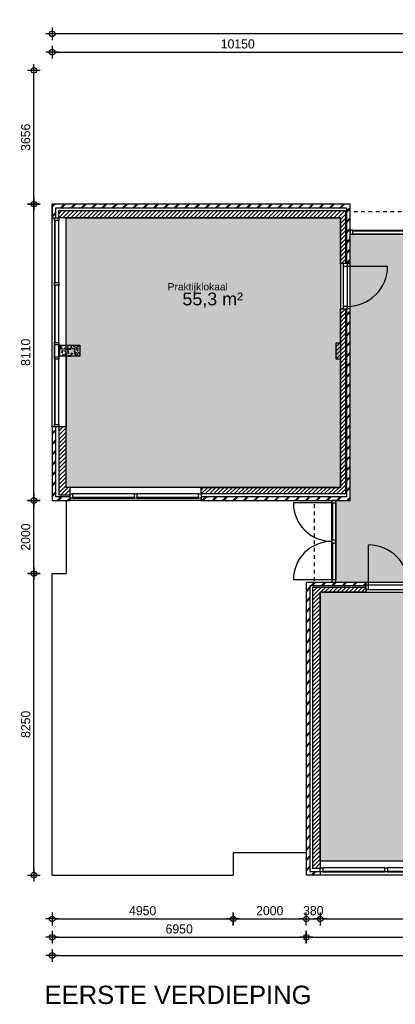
# Model space of a CAD drawing. Header units: millimetres. Extents: x 19739 to 200370, y 9101 to 232951.
# Tile 16 of 39: x 134390 to 144660, y 71010 to 97951. Entities that reach past the tile are written whole.
import ezdxf

# ---------------------------------------------------------------- set-up
doc = ezdxf.new("R2010")
doc.units = ezdxf.units.MM
doc.header["$LTSCALE"] = 100
doc.linetypes.add('HIDDEN1', pattern=[2, 1, -1])
for name, color, linetype in [('_TEKST', 7, 'Continuous'), ('ALG18', 1, 'Continuous'), ('BET25', 2, 'Continuous'), ('GO Gebruiksoppervlakte', 71, 'Continuous'), ('HATCH', 1, 'Continuous'), ('INRICHTING', 1, 'Continuous'), ('KOZ18', 1, 'Continuous'), ('KOZ25', 2, 'Continuous'), ('MAAT', 1, 'Continuous'), ('MET18', 1, 'Continuous'), ('MET25', 2, 'Continuous'), ('STIP18', 1, 'HIDDEN1')]:
    doc.layers.add(name, color=color, linetype=linetype)
doc.layers.add('HULP', color=7, linetype='Continuous', plot=False)
doc.styles.add('Arial', font='ARIAL.TTF')
doc.styles.add('TSFONT', font='tsfont.shx')
doc.dimstyles.new('MS-100', dxfattribs={"dimscale": 100, "dimtxt": 2.5, "dimasz": 1, "dimexe": 2, "dimexo": 3, "dimgap": 1, "dimtad": 1, "dimdec": 0, "dimzin": 1, "dimdsep": 46, "dimtxsty": 'TSFONT', "dimblk": 'CIRKEL', "dimcen": 1, "dimse1": 1, "dimse2": 1, "dimclrd": 1, "dimclre": 1, "dimclrt": 3, "dimadec": 0, "dimazin": 0, "dimtfac": 1.2, "dimtdec": 0, "dimtix": 1, "dimtmove": 2, "dimatfit": 3, "dimldrblk": 'CIRKEL', "dimfxl": 0, "dimtolj": 1, "dimtzin": 1, "dimarcsym": 0})

# ---------------------------------------------------------------- blocks, each defined once
blk = doc.blocks.new('1eVerdieping')
at = {"layer": 'HATCH'}
h = blk.add_hatch(dxfattribs=at)
h.set_pattern_fill('METSELWERK', color=256, style=0)
h.set_pattern_definition([(45, (35439.6, 2075.57), (-141.4214, 141.4214), []), (45, (36039.6, 2075.57), (-141.4214, 141.4214), [])])
h.paths.add_polyline_path([(43590, 10186), (35440, 10186), (35440, 9806), (35540, 9806), (35540, 10086), (43490, 10086), (43490, 8556), (43590, 8556)])
h.paths.add_polyline_path([(43590, 7318), (43490, 7318), (43490, 2176), (39510, 2176), (39510, 2076), (43590, 2076)])
h.paths.add_polyline_path([(35540, 4086), (35506, 4086), (35440, 4086), (35440, 2076), (35930, 2076), (35930, 2176), (35540, 2176)])
h = blk.add_hatch(dxfattribs=at)
h.set_pattern_fill('ANSI31', color=256, scale=25, style=0)
h.set_pattern_definition([(45, (35619.59, 2232.574), (-56.1266, 56.1266), [])])
h.paths.add_polyline_path([(43460, 10006), (35620, 10006), (35620, 9806), (43320, 9806), (43320, 8556), (43460, 8556)])
h.paths.add_polyline_path([(43460, 7318), (43320, 7318), (43320, 6386), (43210, 6386), (43210, 5946), (43320, 5946), (43320, 2433), (39510, 2433), (39510, 2253), (43460, 2253)])
h.paths.add_polyline_path([(35930, 2433), (35820, 2433), (35820, 4086), (35620, 4086), (35620, 2233), (35930, 2233), (35930, 2253)])
h = blk.add_hatch(dxfattribs=at)
h.set_pattern_fill('AR-CONC', color=256, angle=-90, style=0)
h.set_pattern_definition([(320, (35649.59, 6321.57), (-15.94, -182.185), [19.05, -209.55]), (265, (35649.59, 6321.57), (191.057, 35.243), [15.24, -167.64]), (10.45, (35648.26, 6306.4), (175.117, -146.94), [16.19, -178.09]), (316.184, (35700.4, 6321.57), (-42.04, -271.08), [28.575, -314.325]), (6.636, (35696.9, 6298.98), (247.43, -237.4), [24.285, -267.135]), (261.184, (35700.4, 6321.57), (247.43, -237.4), [22.86, -251.46]), (291, (35687.69, 6296.17), (-102.266, -151.615), [19.05, -209.55]), (236, (35687.69, 6296.17), (184.19, -61.8), [15.24, -167.64]), (341.45, (35679.17, 6283.54), (81.923, -213.416), [16.19, -178.09]), (307.5, (35649.59, 6321.574), (84.555, -3.0886), [0, -165.608, 0, -170.18, 0, -168.275]), (277.5, (35649.59, 6321.57), (100.18, -66.82), [0, -97.028, 0, -161.798, 0, -64.135]), (237.5, (35649.59, 6378.216), (-5.729, -135.5906), [0, -63.5, 0, -198.12, 0, -262.89]), (227.5, (35649.59, 6403.62), (25.426, -148.13), [0, -82.55, 0, -131.572, 0, -186.69])])
h.paths.add_polyline_path([(35650, 6322), (35650, 6022), (36200, 6022), (36200, 6322)])
h = blk.add_hatch(dxfattribs=at)
h.set_pattern_fill('METSELWERK', color=256, style=0)
h.set_pattern_definition([(45, (42389.6, -8174.43), (-141.4214, 141.4214), []), (45, (42989.6, -8174.43), (-141.4214, 141.4214), [])])
h.paths.add_polyline_path([(44020, -164), (42390, -164), (42390, -8174), (42770, -8174), (42770, -8074), (42490, -8074), (42490, -264), (44020, -264), (44020, -242)])
h.paths.add_polyline_path([(46891, -164), (45258, -164), (45258, -264), (46891, -264), (46891, -242)])
h.paths.add_polyline_path([(50647, -164), (48129, -164), (48129, -264), (50547, -264), (50547, -4204), (50647, -4204)])
h.paths.add_polyline_path([(50650, -7794), (50550, -7794), (50550, -8074), (48470, -8074), (48470, -8088), (48470, -8174), (50650, -8174)])
h = blk.add_hatch(dxfattribs=at)
h.set_pattern_fill('ANSI31', color=256, scale=25, style=0)
h.set_pattern_definition([(45, (42569.59, -7994.426), (-56.1266, 56.1266), [])])
h.paths.add_polyline_path([(44020, -294), (42570, -294), (42570, -7994), (42770, -7994), (42770, -434), (44020, -434)])
h.paths.add_polyline_path([(46891, -294), (45258, -294), (45258, -356), (45258, -434), (46190, -434), (46190, -544), (46630, -544), (46630, -434), (46891, -434)])
h.paths.add_polyline_path([(50470, -294), (48129, -294), (48129, -356), (48129, -434), (50270, -434), (50270, -4204), (50470, -4204)])
h.paths.add_polyline_path([(50470, -7794), (50450, -7794), (48470, -7794), (48470, -7994), (50470, -7994)])
at = {"layer": 'BET25'}
blk.add_lwpolyline([(35650, 6022), (35650, 6322), (36200, 6322), (36200, 6022)], close=True, dxfattribs=at)
at = {"layer": 'INRICHTING'}
for p, q in [((43512, 8487), (44612, 8487)), ((43086, 2007), (42035, 2007)), ((44089, -242), (44089, 858)), ((43086, -95), (42035, -95))]:
    blk.add_line(p, q, dxfattribs=at)
for centre, radius, start, end in [((43512, 8487), 1100, 270, 0), ((43086, 2007), 1051, 180, 270), ((43086, -95), 1051, 90, 180), ((44089, -242), 1100, 0, 90)]:
    blk.add_arc(centre, radius, start, end, dxfattribs=at)
at = {"layer": 'KOZ18'}
for p, q in [((35506, 9737), (35506, 8037)), ((35520, 8037), (35520, 9737)), ((35620, 8037), (35620, 9737)), ((43659, 9476), (45521, 9476)), ((43659, 9452), (45521, 9452)), ((45521, 9362), (43659, 9362)), ((43398, 8487), (43398, 7387)), ((43512, 7387), (43512, 8487)), ((35506, 7968), (35506, 6401)), ((35520, 6401), (35520, 7968)), ((35620, 6401), (35620, 7968)), ((35506, 5938), (35506, 4155)), ((35520, 4155), (35520, 5938)), ((35620, 4155), (35620, 5938)), ((37690, 2253), (35999, 2253)), ((39441, 2253), (37759, 2253)), ((37690, 2153), (35999, 2153)), ((35999, 2139), (37690, 2139)), ((39441, 2153), (37759, 2153)), ((37759, 2139), (39441, 2139)), ((43086, -95), (43086, 2007)), ((43110, 990), (43110, 2007)), ((43200, 2007), (43200, -95)), ((43110, -95), (43110, 921)), ((45189, -242), (44089, -242)), ((44089, -356), (45189, -356)), ((44539, -7974), (42839, -7974)), ((44539, -8074), (42839, -8074)), ((46288, -7974), (44608, -7974)), ((46288, -8074), (44608, -8074)), ((42839, -8088), (44539, -8088)), ((44608, -8088), (46288, -8088))]:
    blk.add_line(p, q, dxfattribs=at)
at = {"layer": 'KOZ25'}
for p, q in [((44089, -242), (44020, -242)), ((44020, -242), (44020, -356)), ((44089, -356), (44089, -242)), ((44020, -356), (44089, -356))]:
    blk.add_line(p, q, dxfattribs=at)
for points in [[(35620, 9737), (35506, 9737), (35506, 9806), (35620, 9806)], [(43659, 9362), (43659, 9476), (43590, 9476), (43590, 9362)], [(43398, 8487), (43512, 8487), (43512, 8556), (43398, 8556)], [(35620, 7968), (35506, 7968), (35506, 8037), (35620, 8037)], [(43398, 7318), (43512, 7318), (43512, 7387), (43398, 7387)], [(35505, 5973), (35505, 6367), (35500, 6367), (35500, 5973)], [(35620, 6332), (35506, 6332), (35506, 6401), (35620, 6401)], [(35625, 5973), (35625, 6367), (35620, 6367), (35620, 5973)], [(35620, 5938), (35506, 5938), (35506, 6007), (35620, 6007)], [(35620, 4086), (35506, 4086), (35506, 4155), (35620, 4155)], [(35999, 2253), (35999, 2139), (35930, 2139), (35930, 2253)], [(37759, 2253), (37759, 2139), (37690, 2139), (37690, 2253)], [(39510, 2253), (39510, 2139), (39441, 2139), (39441, 2253)], [(43200, 2076), (43086, 2076), (43086, 2007), (43200, 2007)], [(43200, 990), (43086, 990), (43086, 921), (43200, 921)], [(43200, -95), (43086, -95), (43086, -164), (43200, -164)], [(42839, -7974), (42839, -8088), (42770, -8088), (42770, -7974)], [(44608, -7974), (44608, -8088), (44539, -8088), (44539, -7974)]]:
    blk.add_lwpolyline(points, close=True, dxfattribs=at)
at = {"layer": 'MET18'}
for p, q in [((43590, 10186), (43590, 10186)), ((35440, 4086), (35440, 9806)), ((39510, 2076), (35930, 2076)), ((42390, -24), (42390, -24)), ((42390, -7564), (40390, -7564)), ((40390, -7564), (40390, -8074)), ((40390, -8074), (40390, -8174)), ((40390, -8074), (40390, -8074)), ((35440, -8174), (40390, -8174)), ((48470, -8174), (42770, -8174))]:
    blk.add_line(p, q, dxfattribs=at)
for points in [[(35440, 9806), (35440, 9806), (35440, 10186), (35440, 10186)], [(43590, 7318), (43490, 7318), (43490, 2176), (39510, 2176), (39510, 2076), (43590, 2076)], [(35930, 2176), (35540, 2176), (35540, 4086), (35440, 4086), (35440, 2076), (35930, 2076)], [(42390, -8174), (42390, -164), (44020, -164), (44020, -264), (42490, -264), (42490, -8074), (42770, -8074), (42770, -8174)]]:
    blk.add_lwpolyline(points, close=True, dxfattribs=at)
for points in [[(43490, 8556), (43590, 8556), (43590, 10186), (35440, 10186), (35440, 9806), (35540, 9806), (35540, 10086), (43490, 10086), (43490, 8556)], [(35820, 2076), (35820, 76)], [(35440, -8174), (35440, 76), (35820, 76)]]:
    blk.add_lwpolyline(points, dxfattribs=at)
at = {"layer": 'MET25'}
for p, q in [((35820, 6322), (35820, 9806)), ((35820, 6022), (35820, 4086)), ((39510, 2433), (35930, 2433)), ((46340, -7794), (42770, -7794))]:
    blk.add_line(p, q, dxfattribs=at)
for points in [[(43320, 8556), (43320, 9806), (35620, 9806), (35620, 10006), (43460, 10006), (43460, 8556)], [(35930, 2433), (35820, 2433), (35820, 4086), (35620, 4086), (35620, 2233), (35930, 2233)], [(42770, -434), (42770, -7994), (42570, -7994), (42570, -294), (44020, -294), (44020, -434)]]:
    blk.add_lwpolyline(points, close=True, dxfattribs=at)
blk.add_lwpolyline([(43460, 7318), (43460, 2253), (39510, 2253), (39510, 2433), (43320, 2433), (43320, 5946), (43210, 5946), (43210, 6386), (43320, 6386), (43320, 7318), (43460, 7318)], dxfattribs=at)
at = {"layer": 'STIP18'}
for p, q in [((45590, 9976), (43590, 9976)), ((43320, 8556), (43320, 7318)), ((42600, 1976), (42600, -164)), ((44020, -434), (45258, -434))]:
    blk.add_line(p, q, dxfattribs=at)
at = {"layer": 'KOZ25', "insert": (38598, 8023), "char_height": 200, "width": 1511.78, "attachment_point": 1, "style": 'Arial'}
blk.add_mtext('Praktijklokaal', dxfattribs=at)
blk = doc.blocks.new('CIRKEL')
for p, q in [((-1.75, 0), (1.75, 0)), ((0, -1.75), (0, 1.75))]:
    blk.add_line(p, q)
blk.add_circle((0, 0), 0.75)
blk = doc.blocks.new('*D227')
at = {"layer": 'Defpoints', "color": 0}
for p in [(135277, 74546), (160747, 73646), (160747, 72346)]:
    blk.add_point(p, dxfattribs=at)
at = {"layer": 'MAAT', "color": 1, "lineweight": -2}
blk.add_line((135377, 72346), (160647, 72346), dxfattribs=at)
at = {"layer": 'MAAT', "color": 1, "lineweight": -2, "xscale": 100, "yscale": 100, "zscale": 100, "rotation": 180}
blk.add_blockref('CIRKEL', (135277, 72346), dxfattribs=at)
at = {"layer": 'MAAT', "color": 1, "lineweight": -2, "xscale": 100, "yscale": 100, "zscale": 100}
blk.add_blockref('CIRKEL', (160747, 72346), dxfattribs=at)
at = {"layer": 'MAAT', "color": 3, "insert": (148012, 72571), "char_height": 250, "attachment_point": 5, "style": 'TSFONT'}
blk.add_mtext('\\A1;25470', dxfattribs=at)
blk = doc.blocks.new('*D228')
at = {"layer": 'Defpoints', "color": 0}
for p in [(135277, 74546), (140227, 74546), (140227, 73346)]:
    blk.add_point(p, dxfattribs=at)
at = {"layer": 'MAAT', "color": 1, "lineweight": -2}
blk.add_line((135377, 73346), (140127, 73346), dxfattribs=at)
at = {"layer": 'MAAT', "color": 1, "lineweight": -2, "xscale": 100, "yscale": 100, "zscale": 100, "rotation": 180}
blk.add_blockref('CIRKEL', (135277, 73346), dxfattribs=at)
at = {"layer": 'MAAT', "color": 1, "lineweight": -2, "xscale": 100, "yscale": 100, "zscale": 100}
blk.add_blockref('CIRKEL', (140227, 73346), dxfattribs=at)
at = {"layer": 'MAAT', "color": 3, "insert": (137752, 73571), "char_height": 250, "attachment_point": 5, "style": 'TSFONT'}
blk.add_mtext('\\A1;4950', dxfattribs=at)
blk = doc.blocks.new('*D229')
at = {"layer": 'Defpoints', "color": 0}
for p in [(140227, 73346), (142227, 73346), (142227, 73346)]:
    blk.add_point(p, dxfattribs=at)
at = {"layer": 'MAAT', "color": 1, "lineweight": -2}
blk.add_line((140327, 73346), (142127, 73346), dxfattribs=at)
at = {"layer": 'MAAT', "color": 1, "lineweight": -2, "xscale": 100, "yscale": 100, "zscale": 100, "rotation": 180}
blk.add_blockref('CIRKEL', (140227, 73346), dxfattribs=at)
at = {"layer": 'MAAT', "color": 1, "lineweight": -2, "xscale": 100, "yscale": 100, "zscale": 100}
blk.add_blockref('CIRKEL', (142227, 73346), dxfattribs=at)
at = {"layer": 'MAAT', "color": 3, "insert": (141227, 73571), "char_height": 250, "attachment_point": 5, "style": 'TSFONT'}
blk.add_mtext('\\A1;2000', dxfattribs=at)
blk = doc.blocks.new('*D230')
at = {"layer": 'Defpoints', "color": 0}
for p in [(150487, 73346), (142227, 73046), (150487, 72846)]:
    blk.add_point(p, dxfattribs=at)
at = {"layer": 'MAAT', "color": 1, "lineweight": -2}
blk.add_line((142327, 72846), (150387, 72846), dxfattribs=at)
at = {"layer": 'MAAT', "color": 1, "lineweight": -2, "xscale": 100, "yscale": 100, "zscale": 100, "rotation": 180}
blk.add_blockref('CIRKEL', (142227, 72846), dxfattribs=at)
at = {"layer": 'MAAT', "color": 1, "lineweight": -2, "xscale": 100, "yscale": 100, "zscale": 100}
blk.add_blockref('CIRKEL', (150487, 72846), dxfattribs=at)
at = {"layer": 'MAAT', "color": 3, "insert": (146357, 73071), "char_height": 250, "attachment_point": 5, "style": 'TSFONT'}
blk.add_mtext('\\A1;8260', dxfattribs=at)
blk = doc.blocks.new('*D233')
at = {"layer": 'Defpoints', "color": 0}
for p in [(135277, 73346), (142227, 72846), (142227, 72846)]:
    blk.add_point(p, dxfattribs=at)
at = {"layer": 'MAAT', "color": 1, "lineweight": -2}
blk.add_line((135377, 72846), (142127, 72846), dxfattribs=at)
at = {"layer": 'MAAT', "color": 1, "lineweight": -2, "xscale": 100, "yscale": 100, "zscale": 100, "rotation": 180}
blk.add_blockref('CIRKEL', (135277, 72846), dxfattribs=at)
at = {"layer": 'MAAT', "color": 1, "lineweight": -2, "xscale": 100, "yscale": 100, "zscale": 100}
blk.add_blockref('CIRKEL', (142227, 72846), dxfattribs=at)
at = {"layer": 'MAAT', "color": 3, "insert": (138752, 73071), "char_height": 250, "attachment_point": 5, "style": 'TSFONT'}
blk.add_mtext('\\A1;6950', dxfattribs=at)
blk = doc.blocks.new('*D234')
at = {"layer": 'Defpoints', "color": 0}
for p in [(142227, 73346), (142607, 73346), (142607, 73346)]:
    blk.add_point(p, dxfattribs=at)
at = {"layer": 'MAAT', "color": 1, "lineweight": -2}
for p, q in [((142127, 73346), (142027, 73346)), ((142227, 73346), (142607, 73346)), ((142707, 73346), (142807, 73346))]:
    blk.add_line(p, q, dxfattribs=at)
at = {"layer": 'MAAT', "color": 1, "lineweight": -2, "xscale": 100, "yscale": 100, "zscale": 100}
blk.add_blockref('CIRKEL', (142227, 73346), dxfattribs=at)
at = {"layer": 'MAAT', "color": 1, "lineweight": -2, "xscale": 100, "yscale": 100, "zscale": 100, "rotation": 180}
blk.add_blockref('CIRKEL', (142607, 73346), dxfattribs=at)
at = {"layer": 'MAAT', "color": 3, "insert": (142417, 73571), "char_height": 250, "attachment_point": 5, "style": 'TSFONT'}
blk.add_mtext('\\A1;380', dxfattribs=at)
blk = doc.blocks.new('*D235')
at = {"layer": 'Defpoints', "color": 0}
for p in [(142607, 73346), (150107, 73346), (150107, 73346)]:
    blk.add_point(p, dxfattribs=at)
at = {"layer": 'MAAT', "color": 1, "lineweight": -2}
blk.add_line((142707, 73346), (150007, 73346), dxfattribs=at)
at = {"layer": 'MAAT', "color": 1, "lineweight": -2, "xscale": 100, "yscale": 100, "zscale": 100, "rotation": 180}
blk.add_blockref('CIRKEL', (142607, 73346), dxfattribs=at)
at = {"layer": 'MAAT', "color": 1, "lineweight": -2, "xscale": 100, "yscale": 100, "zscale": 100}
blk.add_blockref('CIRKEL', (150107, 73346), dxfattribs=at)
at = {"layer": 'MAAT', "color": 3, "insert": (146357, 73571), "char_height": 250, "attachment_point": 5, "style": 'TSFONT'}
blk.add_mtext('\\A1;7500', dxfattribs=at)
blk = doc.blocks.new('*D246')
at = {"layer": 'Defpoints', "color": 0}
for p in [(134779, 82796), (135277, 82796), (135277, 74546)]:
    blk.add_point(p, dxfattribs=at)
at = {"layer": 'MAAT', "color": 1, "lineweight": -2}
blk.add_line((134779, 74646), (134779, 82696), dxfattribs=at)
at = {"layer": 'MAAT', "color": 1, "lineweight": -2, "xscale": 100, "yscale": 100, "zscale": 100}
for p, rotation in [((134779, 82796), 90), ((134779, 74546), 270)]:
    blk.add_blockref('CIRKEL', p, dxfattribs=dict(at, rotation=rotation))
at = {"layer": 'MAAT', "color": 3, "insert": (134554, 78671), "char_height": 250, "attachment_point": 5, "rotation": 90, "style": 'TSFONT'}
blk.add_mtext('\\A1;8250', dxfattribs=at)
blk = doc.blocks.new('*D247')
at = {"layer": 'Defpoints', "color": 0}
for p in [(134779, 84796), (135277, 84796), (135277, 82796)]:
    blk.add_point(p, dxfattribs=at)
at = {"layer": 'MAAT', "color": 1, "lineweight": -2}
blk.add_line((134779, 82896), (134779, 84696), dxfattribs=at)
at = {"layer": 'MAAT', "color": 1, "lineweight": -2, "xscale": 100, "yscale": 100, "zscale": 100}
for p, rotation in [((134779, 84796), 90), ((134779, 82796), 270)]:
    blk.add_blockref('CIRKEL', p, dxfattribs=dict(at, rotation=rotation))
at = {"layer": 'MAAT', "color": 3, "insert": (134554, 83796), "char_height": 250, "attachment_point": 5, "rotation": 90, "style": 'TSFONT'}
blk.add_mtext('\\A1;2000', dxfattribs=at)
blk = doc.blocks.new('*D248')
at = {"layer": 'Defpoints', "color": 0}
for p in [(134779, 92906), (135277, 92906), (135277, 84796)]:
    blk.add_point(p, dxfattribs=at)
at = {"layer": 'MAAT', "color": 1, "lineweight": -2}
blk.add_line((134779, 84896), (134779, 92806), dxfattribs=at)
at = {"layer": 'MAAT', "color": 1, "lineweight": -2, "xscale": 100, "yscale": 100, "zscale": 100}
for p, rotation in [((134779, 92906), 90), ((134779, 84796), 270)]:
    blk.add_blockref('CIRKEL', p, dxfattribs=dict(at, rotation=rotation))
at = {"layer": 'MAAT', "color": 3, "insert": (134554, 88851), "char_height": 250, "attachment_point": 5, "rotation": 90, "style": 'TSFONT'}
blk.add_mtext('\\A1;8110', dxfattribs=at)
blk = doc.blocks.new('*D249')
at = {"layer": 'Defpoints', "color": 0}
for p in [(134779, 96562), (145427, 96562), (135277, 92906)]:
    blk.add_point(p, dxfattribs=at)
at = {"layer": 'MAAT', "color": 1, "lineweight": -2}
blk.add_line((134779, 93006), (134779, 96462), dxfattribs=at)
at = {"layer": 'MAAT', "color": 1, "lineweight": -2, "xscale": 100, "yscale": 100, "zscale": 100}
for p, rotation in [((134779, 96562), 90), ((134779, 92906), 270)]:
    blk.add_blockref('CIRKEL', p, dxfattribs=dict(at, rotation=rotation))
at = {"layer": 'MAAT', "color": 3, "insert": (134554, 94734), "char_height": 250, "attachment_point": 5, "rotation": 90, "style": 'TSFONT'}
blk.add_mtext('\\A1;3656', dxfattribs=at)
blk = doc.blocks.new('*D252')
at = {"layer": 'Defpoints', "color": 0}
for p in [(145427, 97062), (135277, 92906), (145427, 92906)]:
    blk.add_point(p, dxfattribs=at)
at = {"layer": 'MAAT', "color": 1, "lineweight": -2}
blk.add_line((135377, 97062), (145327, 97062), dxfattribs=at)
at = {"layer": 'MAAT', "color": 1, "lineweight": -2, "xscale": 100, "yscale": 100, "zscale": 100, "rotation": 180}
blk.add_blockref('CIRKEL', (135277, 97062), dxfattribs=at)
at = {"layer": 'MAAT', "color": 1, "lineweight": -2, "xscale": 100, "yscale": 100, "zscale": 100}
blk.add_blockref('CIRKEL', (145427, 97062), dxfattribs=at)
at = {"layer": 'MAAT', "color": 3, "insert": (140352, 97287), "char_height": 250, "attachment_point": 5, "style": 'TSFONT'}
blk.add_mtext('\\A1;10150', dxfattribs=at)
blk = doc.blocks.new('*D253')
at = {"layer": 'Defpoints', "color": 0}
for p in [(135277, 97562), (135277, 92906), (160717, 89722)]:
    blk.add_point(p, dxfattribs=at)
at = {"layer": 'MAAT', "color": 1, "lineweight": -2}
blk.add_line((160617, 97562), (135377, 97562), dxfattribs=at)
at = {"layer": 'MAAT', "color": 1, "lineweight": -2, "xscale": 100, "yscale": 100, "zscale": 100, "rotation": 180}
blk.add_blockref('CIRKEL', (135277, 97562), dxfattribs=at)
at = {"layer": 'MAAT', "color": 1, "lineweight": -2, "xscale": 100, "yscale": 100, "zscale": 100}
blk.add_blockref('CIRKEL', (160717, 97562), dxfattribs=at)
at = {"layer": 'MAAT', "color": 3, "insert": (147997, 97787), "char_height": 250, "attachment_point": 5, "style": 'TSFONT'}
blk.add_mtext('\\A1;25440', dxfattribs=at)

msp = doc.modelspace()

# ---------------------------------------------------------------- hatches: boundary and pattern name
at = {"layer": 'GO Gebruiksoppervlakte'}
for points in [[(135657.3, 92526.1), (143157.3, 92526.1), (143157.3, 85153.1), (135657.3, 85153.1)], [(143037.3, 82556.1), (143037.3, 84796.1), (143427.3, 84796.1), (143427.3, 92082.1), (145427.3, 92082.1), (145427.3, 91722.1), (153153.8, 91722.1), (153159.3, 89722.1), (152746.8, 89722.1), (152746.8, 89791.1), (145336.8, 89791.1), (145336.8, 84556.1), (149293.8, 84556.1), (149293.8, 82556.1)], [(142607.3, 82286.1), (150107.3, 82286.1), (150107.3, 74926.1), (142607.3, 74926.1)]]:
    msp.add_hatch(color=256, dxfattribs=at).paths.add_polyline_path(points)

# ---------------------------------------------------------------- linework, layer by layer
at = {"layer": 'HULP'}
for points in [[(135657.3, 92526.1), (143157.3, 92526.1), (143157.3, 85153.1), (135657.3, 85153.1)], [(143037.3, 82556.1), (143037.3, 84796.1), (143427.3, 84796.1), (143427.3, 92082.1), (145427.3, 92082.1), (145427.3, 91722.1), (153153.8, 91722.1), (153159.3, 89722.1), (152746.8, 89722.1), (152746.8, 89791.1), (145336.8, 89791.1), (145336.8, 84556.1), (149293.8, 84556.1), (149293.8, 82556.1)], [(142607.3, 82286.1), (150107.3, 82286.1), (150107.3, 74926.1), (142607.3, 74926.1)]]:
    msp.add_lwpolyline(points, close=True, dxfattribs=at)

# ---------------------------------------------------------------- block references
at = {"layer": 'ALG18'}
msp.add_blockref('1eVerdieping', (99837.7, 82720.5), dxfattribs=at)

# ---------------------------------------------------------------- texts
at = {"layer": '_TEKST', "style": 'Arial'}
msp.add_text('55,3 m²', height=350, dxfattribs=at).set_placement((138839.1, 90135.2))
at = {"layer": 'KOZ25', "style": 'Arial'}
msp.add_text('EERSTE VERDIEPING', height=500, dxfattribs=at).set_placement((135071.8, 71019.1))

# ---------------------------------------------------------------- dimensions: what is measured, and where the dimension line sits
at = {"layer": 'MAAT'}
for base, p1, p2, picture, middle in [((135277.3, 97562.1), (160717.3, 89722.1), (135277.3, 92906.1), '*D253', (147997.3, 97787.1)), ((145427.3, 97062.1), (135277.3, 92906.1), (145427.3, 92906.1), '*D252', (140352.3, 97287.1)), ((160747.3, 72346.1), (135277.3, 74546.1), (160747.3, 73646.1), '*D227', (148012.3, 72571.1)), ((140227.3, 73346.1), (135277.3, 74546.1), (140227.3, 74546.1), '*D228', (137752.3, 73571.1)), ((142227.3, 73346.1), (140227.3, 73346.1), (142227.3, 73346.1), '*D229', (141227.3, 73571.1)), ((142607.3, 73346.1), (142227.3, 73346.1), (142607.3, 73346.1), '*D234', (142417.3, 73571.1)), ((150107.3, 73346.1), (142607.3, 73346.1), (150107.3, 73346.1), '*D235', (146357.3, 73571.1)), ((142227.3, 72846.1), (135277.3, 73346.1), (142227.3, 72846.1), '*D233', (138752.3, 73071.1)), ((150487.3, 72846.1), (142227.3, 73046.1), (150487.3, 73346.1), '*D230', (146357.3, 73071.1))]:
    dim = msp.add_linear_dim(base=base, p1=p1, p2=p2, dimstyle='MS-100', dxfattribs=at)
    dim.commit()
    dim.dimension.update_dxf_attribs({"geometry": picture, "text_midpoint": middle})
for base, p1, p2, picture, middle in [((134779.1, 96562.1), (135277.3, 92906.1), (145427.3, 96562.1), '*D249', (134554.1, 94734.1)), ((134779.1, 92906.1), (135277.3, 84796.1), (135277.3, 92906.1), '*D248', (134554.1, 88851.1)), ((134779.1, 84796.1), (135277.3, 82796.1), (135277.3, 84796.1), '*D247', (134554.1, 83796.1)), ((134779.1, 82796.1), (135277.3, 74546.1), (135277.3, 82796.1), '*D246', (134554.1, 78671.1))]:
    dim = msp.add_linear_dim(base=base, p1=p1, p2=p2, angle=90, dimstyle='MS-100', dxfattribs=at)
    dim.commit()
    dim.dimension.update_dxf_attribs({"geometry": picture, "text_midpoint": middle})

doc.saveas('drawing.dxf')
